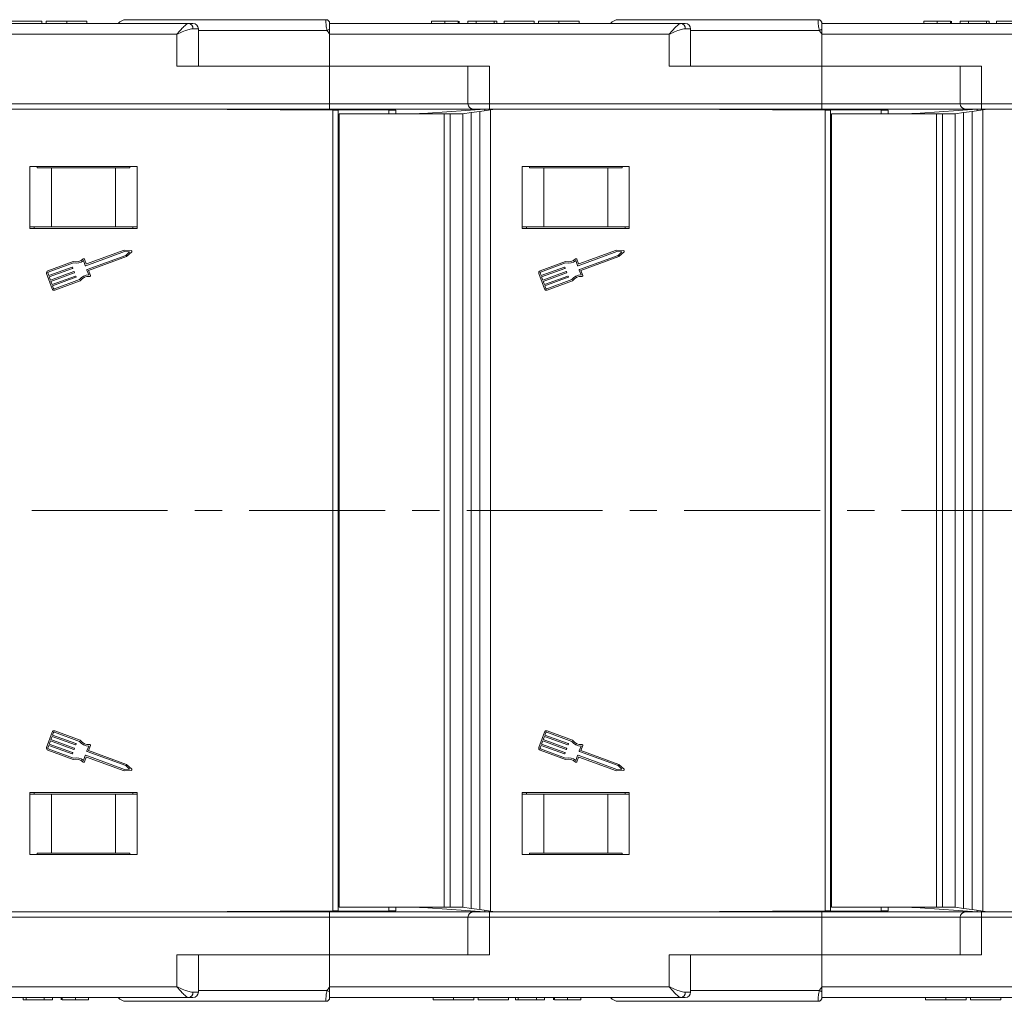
# Model space of a CAD drawing. Header units: millimetres. Extents: x 2628 to 3550, y -116 to 536.
# Tile 16 of 48: x 3292 to 3384, y 33 to 125. Entities that reach past the tile are written whole.
import ezdxf

# ---------------------------------------------------------------- set-up
doc = ezdxf.new("R2010")
doc.units = ezdxf.units.MM
doc.linetypes.add('CENTERX2', pattern=[20.32, 12.7, -2.54, 2.54, -2.54])

msp = doc.modelspace()

# ---------------------------------------------------------------- linework, layer by layer
at = {"color": 7, "linetype": 'Continuous', "lineweight": 15}
for p, q in [((3274.785, 124.327), (3307.636, 124.327)), ((3293.901, 124.527), (3291.08, 124.527)), ((3293.901, 124.527), (3293.901, 124.327)), ((3294.311, 124.527), (3294.311, 124.327)), ((3296.214, 124.527), (3296.214, 124.327)), ((3298.106, 124.527), (3298.106, 124.327)), ((3301.785, 124.677), (3320.435, 124.677)), ((3307.636, 124.327), (3308.017, 124.327)), ((3320.435, 124.677), (3320.435, 124.677)), ((3320.785, 124.327), (3320.785, 123.802)), ((3320.785, 124.327), (3353.636, 124.327)), ((3330.311, 124.527), (3330.311, 124.327)), ((3331.547, 124.527), (3331.547, 124.327)), ((3332.788, 124.527), (3332.788, 124.327)), ((3332.875, 124.527), (3332.875, 124.327)), ((3333.696, 124.527), (3333.696, 124.327)), ((3334.465, 124.527), (3333.696, 124.527)), ((3334.465, 124.527), (3334.465, 124.327)), ((3336.157, 124.527), (3334.465, 124.527)), ((3336.157, 124.527), (3336.157, 124.327)), ((3336.414, 124.527), (3336.157, 124.527)), ((3336.414, 124.527), (3336.414, 124.327)), ((3337.08, 124.527), (3337.08, 124.327)), ((3339.901, 124.527), (3337.08, 124.527)), ((3339.901, 124.527), (3339.901, 124.327)), ((3340.311, 124.527), (3340.311, 124.327)), ((3342.214, 124.527), (3342.214, 124.327)), ((3344.106, 124.527), (3344.106, 124.327)), ((3347.785, 124.677), (3366.435, 124.677)), ((3353.636, 124.327), (3354.017, 124.327)), ((3366.435, 124.677), (3366.435, 124.677)), ((3366.785, 124.327), (3366.785, 123.802)), ((3366.785, 124.327), (3399.636, 124.327)), ((3376.311, 124.527), (3376.311, 124.327)), ((3377.547, 124.527), (3377.547, 124.327)), ((3378.788, 124.527), (3378.788, 124.327)), ((3378.875, 124.527), (3378.875, 124.327)), ((3379.696, 124.527), (3379.696, 124.327)), ((3380.465, 124.527), (3379.696, 124.527)), ((3380.465, 124.527), (3380.465, 124.327)), ((3382.157, 124.527), (3380.465, 124.527)), ((3382.157, 124.527), (3382.157, 124.327)), ((3382.414, 124.527), (3382.157, 124.527)), ((3382.414, 124.527), (3382.414, 124.327)), ((3383.08, 124.527), (3383.08, 124.327)), ((3385.901, 124.527), (3383.08, 124.527)), ((3306.517, 123.327), (3274.785, 123.327)), ((3306.517, 120.327), (3306.517, 123.327)), ((3308.008, 123.827), (3308.517, 123.827)), ((3308.517, 120.327), (3308.517, 123.827)), ((3320.55, 123.677), (3308.517, 123.677)), ((3320.785, 123.802), (3320.785, 123.327)), ((3320.785, 123.327), (3320.785, 120.327)), ((3352.517, 123.327), (3320.785, 123.327)), ((3352.517, 120.327), (3352.517, 123.327)), ((3354.008, 123.827), (3354.517, 123.827)), ((3354.517, 120.327), (3354.517, 123.827)), ((3366.55, 123.677), (3354.517, 123.677)), ((3366.785, 123.802), (3366.785, 123.327)), ((3398.517, 123.327), (3366.785, 123.327)), ((3366.785, 123.327), (3366.785, 120.327)), ((3306.517, 120.327), (3320.785, 120.327)), ((3335.706, 120.327), (3320.785, 120.327)), ((3320.785, 120.327), (3320.785, 116.827)), ((3333.706, 120.327), (3333.706, 116.827)), ((3335.706, 120.327), (3335.706, 116.827)), ((3352.517, 120.327), (3366.785, 120.327)), ((3381.706, 120.327), (3366.785, 120.327)), ((3366.785, 120.327), (3366.785, 116.827)), ((3379.706, 120.327), (3379.706, 116.827)), ((3381.706, 120.327), (3381.706, 116.827)), ((3289.706, 116.827), (3320.785, 116.827)), ((3320.785, 116.327), (3289.706, 116.327)), ((3320.783, 116.257), (3306.285, 116.327)), ((3321.074, 116.23), (3306.285, 116.327)), ((3326.325, 116.23), (3320.783, 116.257)), ((3320.783, 116.232), (3320.783, 116.257)), ((3320.785, 116.827), (3320.785, 116.327)), ((3320.785, 116.827), (3333.706, 116.827)), ((3334.169, 116.327), (3320.785, 116.327)), ((3321.074, 78.827), (3321.074, 116.23)), ((3321.074, 116.23), (3321.574, 116.227)), ((3321.574, 116.227), (3321.574, 78.827)), ((3326.325, 116.23), (3326.982, 116.227)), ((3326.325, 115.877), (3326.325, 116.23)), ((3326.982, 116.227), (3326.982, 115.877)), ((3329.958, 115.96), (3329.188, 115.907)), ((3335.285, 116.327), (3329.958, 115.96)), ((3329.958, 115.96), (3329.958, 115.877)), ((3333.219, 115.877), (3334.007, 115.992)), ((3333.706, 116.827), (3335.706, 116.827)), ((3334.007, 115.992), (3334.829, 116.113)), ((3334.007, 115.992), (3334.007, 78.827)), ((3335.706, 116.327), (3334.206, 116.327)), ((3334.829, 116.113), (3335.814, 116.257)), ((3334.829, 78.827), (3334.829, 116.113)), ((3335.285, 116.18), (3335.285, 116.327)), ((3335.706, 116.827), (3366.785, 116.827)), ((3335.706, 116.827), (3335.706, 116.327)), ((3366.785, 116.327), (3335.706, 116.327)), ((3336.285, 116.327), (3335.814, 116.257)), ((3335.814, 116.257), (3335.814, 78.827)), ((3366.783, 116.257), (3352.285, 116.327)), ((3367.074, 116.23), (3352.285, 116.327)), ((3372.325, 116.23), (3366.783, 116.257)), ((3366.783, 116.232), (3366.783, 116.257)), ((3366.785, 116.827), (3366.785, 116.327)), ((3366.785, 116.827), (3379.706, 116.827)), ((3380.169, 116.327), (3366.785, 116.327)), ((3367.074, 78.827), (3367.074, 116.23)), ((3367.074, 116.23), (3367.574, 116.227)), ((3367.574, 116.227), (3367.574, 78.827)), ((3372.325, 116.23), (3372.982, 116.227)), ((3372.325, 115.877), (3372.325, 116.23)), ((3372.982, 116.227), (3372.982, 115.877)), ((3375.958, 115.96), (3375.188, 115.907)), ((3381.285, 116.327), (3375.958, 115.96)), ((3375.958, 115.96), (3375.958, 115.877)), ((3379.219, 115.877), (3380.007, 115.992)), ((3379.706, 116.827), (3381.706, 116.827)), ((3380.007, 115.992), (3380.829, 116.113)), ((3380.007, 115.992), (3380.007, 78.827)), ((3381.706, 116.327), (3380.206, 116.327)), ((3380.829, 116.113), (3381.814, 116.257)), ((3380.829, 78.827), (3380.829, 116.113)), ((3381.285, 116.18), (3381.285, 116.327)), ((3381.706, 116.827), (3412.785, 116.827)), ((3381.706, 116.827), (3381.706, 116.327)), ((3412.785, 116.327), (3381.706, 116.327)), ((3382.285, 116.327), (3381.814, 116.257)), ((3381.814, 116.257), (3381.814, 78.827)), ((3321.689, 115.877), (3321.689, 78.827)), ((3321.689, 115.877), (3331.491, 115.877)), ((3328.742, 115.877), (3329.018, 115.896)), ((3329.188, 115.907), (3329.018, 115.896)), ((3329.018, 115.896), (3329.018, 115.877)), ((3329.188, 115.877), (3329.188, 115.907)), ((3331.491, 115.877), (3331.491, 78.827)), ((3331.491, 115.877), (3332.051, 115.877)), ((3332.051, 115.877), (3332.051, 78.827)), ((3332.051, 115.877), (3333.219, 115.877)), ((3333.219, 115.877), (3333.219, 78.827)), ((3367.689, 115.877), (3367.689, 78.827)), ((3367.689, 115.877), (3377.491, 115.877)), ((3374.742, 115.877), (3375.018, 115.896)), ((3375.188, 115.907), (3375.018, 115.896)), ((3375.018, 115.896), (3375.018, 115.877)), ((3375.188, 115.877), (3375.188, 115.907)), ((3377.491, 115.877), (3377.491, 78.827)), ((3377.491, 115.877), (3378.051, 115.877)), ((3378.051, 115.877), (3378.051, 78.827)), ((3378.051, 115.877), (3379.219, 115.877)), ((3379.219, 115.877), (3379.219, 78.827)), ((3302.785, 110.977), (3292.785, 110.977)), ((3292.785, 110.977), (3292.785, 105.177)), ((3293.452, 110.827), (3293.452, 110.977)), ((3294.785, 110.827), (3293.452, 110.827)), ((3294.785, 105.327), (3294.785, 110.827)), ((3300.785, 110.827), (3294.785, 110.827)), ((3300.785, 105.327), (3300.785, 110.827)), ((3302.119, 110.827), (3300.785, 110.827)), ((3302.119, 110.977), (3302.119, 110.827)), ((3302.785, 105.177), (3302.785, 110.977)), ((3348.785, 110.977), (3338.785, 110.977)), ((3338.785, 110.977), (3338.785, 105.177)), ((3339.452, 110.827), (3339.452, 110.977)), ((3340.785, 110.827), (3339.452, 110.827)), ((3340.785, 105.327), (3340.785, 110.827)), ((3346.785, 110.827), (3340.785, 110.827)), ((3346.785, 105.327), (3346.785, 110.827)), ((3348.119, 110.827), (3346.785, 110.827)), ((3348.119, 110.977), (3348.119, 110.827)), ((3348.785, 105.177), (3348.785, 110.977)), ((3294.785, 105.327), (3292.785, 105.327)), ((3292.785, 105.177), (3302.785, 105.177)), ((3293.185, 105.327), (3293.185, 105.177)), ((3300.785, 105.327), (3294.785, 105.327)), ((3302.785, 105.327), (3300.785, 105.327)), ((3302.385, 105.327), (3302.385, 105.177)), ((3340.785, 105.327), (3338.785, 105.327)), ((3338.785, 105.177), (3348.785, 105.177)), ((3339.185, 105.327), (3339.185, 105.177)), ((3346.785, 105.327), (3340.785, 105.327)), ((3348.785, 105.327), (3346.785, 105.327)), ((3348.385, 105.327), (3348.385, 105.177)), ((3301.589, 103.143), (3298.072, 101.858)), ((3302.254, 103.109), (3301.589, 103.143)), ((3347.589, 103.143), (3344.072, 101.858)), ((3348.254, 103.109), (3347.589, 103.143)), ((3297.955, 101.713), (3297.785, 102.177)), ((3298.031, 101.877), (3297.872, 102.311)), ((3301.608, 103.014), (3297.996, 101.694)), ((3298.127, 101.334), (3301.74, 102.654)), ((3298.261, 101.247), (3301.808, 102.543)), ((3302.097, 102.989), (3301.608, 103.014)), ((3301.74, 102.654), (3302.097, 102.989)), ((3301.808, 102.543), (3302.294, 102.998)), ((3343.955, 101.713), (3343.785, 102.177)), ((3344.031, 101.877), (3343.872, 102.311)), ((3347.608, 103.014), (3343.996, 101.694)), ((3344.127, 101.334), (3347.74, 102.654)), ((3344.261, 101.247), (3347.808, 102.543)), ((3348.097, 102.989), (3347.608, 103.014)), ((3347.74, 102.654), (3348.097, 102.989)), ((3347.808, 102.543), (3348.294, 102.998)), ((3296.832, 102.084), (3294.453, 101.216)), ((3296.838, 101.951), (3294.497, 101.096)), ((3294.547, 100.774), (3296.72, 101.568)), ((3296.764, 101.448), (3294.591, 100.654)), ((3296.761, 101.549), (3296.783, 101.489)), ((3298.277, 100.83), (3298.108, 101.293)), ((3298.43, 100.783), (3298.261, 101.247)), ((3342.832, 102.084), (3340.453, 101.216)), ((3342.838, 101.951), (3340.497, 101.096)), ((3340.547, 100.774), (3342.72, 101.568)), ((3342.764, 101.448), (3340.591, 100.654)), ((3342.761, 101.549), (3342.783, 101.489)), ((3344.277, 100.83), (3344.108, 101.293)), ((3344.43, 100.783), (3344.261, 101.247)), ((3294.339, 100.97), (3294.865, 99.531)), ((3294.459, 101.014), (3294.547, 100.774)), ((3294.591, 100.654), (3294.7, 100.354)), ((3294.7, 100.354), (3296.874, 101.148)), ((3296.918, 101.028), (3294.744, 100.234)), ((3294.854, 99.934), (3297.027, 100.729)), ((3297.071, 100.609), (3294.897, 99.815)), ((3295.067, 99.537), (3297.408, 100.392)), ((3295.111, 99.417), (3297.489, 100.286)), ((3296.915, 101.129), (3296.937, 101.069)), ((3297.068, 100.71), (3297.09, 100.65)), ((3340.339, 100.97), (3340.865, 99.531)), ((3340.459, 101.014), (3340.547, 100.774)), ((3340.591, 100.654), (3340.7, 100.354)), ((3340.7, 100.354), (3342.874, 101.148)), ((3342.918, 101.028), (3340.744, 100.234)), ((3340.854, 99.934), (3343.027, 100.729)), ((3343.071, 100.609), (3340.897, 99.815)), ((3341.067, 99.537), (3343.408, 100.392)), ((3341.111, 99.417), (3343.489, 100.286)), ((3342.915, 101.129), (3342.937, 101.069)), ((3343.068, 100.71), (3343.09, 100.65)), ((3294.744, 100.234), (3294.854, 99.934)), ((3294.897, 99.815), (3294.985, 99.575)), ((3340.744, 100.234), (3340.854, 99.934)), ((3340.897, 99.815), (3340.985, 99.575)), ((3321.074, 41.423), (3321.074, 78.827)), ((3321.574, 78.827), (3321.574, 41.427)), ((3321.689, 78.827), (3321.689, 41.777)), ((3331.491, 78.827), (3331.491, 41.777)), ((3332.051, 78.827), (3332.051, 41.777)), ((3333.219, 78.827), (3333.219, 41.777)), ((3334.007, 78.827), (3334.007, 41.661)), ((3334.829, 41.54), (3334.829, 78.827)), ((3335.814, 78.827), (3335.814, 41.396)), ((3367.074, 41.423), (3367.074, 78.827)), ((3367.574, 78.827), (3367.574, 41.427)), ((3367.689, 78.827), (3367.689, 41.777)), ((3377.491, 78.827), (3377.491, 41.777)), ((3378.051, 78.827), (3378.051, 41.777)), ((3379.219, 78.827), (3379.219, 41.777)), ((3380.007, 78.827), (3380.007, 41.661)), ((3380.829, 41.54), (3380.829, 78.827)), ((3381.814, 78.827), (3381.814, 41.396)), ((3294.865, 58.123), (3294.339, 56.683)), ((3294.985, 58.079), (3294.897, 57.839)), ((3297.408, 57.262), (3295.067, 58.117)), ((3297.489, 57.368), (3295.111, 58.237)), ((3340.865, 58.123), (3340.339, 56.683)), ((3340.985, 58.079), (3340.897, 57.839)), ((3343.408, 57.262), (3341.067, 58.117)), ((3343.489, 57.368), (3341.111, 58.237)), ((3294.7, 57.299), (3294.591, 56.999)), ((3296.874, 56.505), (3294.7, 57.299)), ((3294.854, 57.719), (3294.744, 57.419)), ((3294.744, 57.419), (3296.918, 56.625)), ((3297.027, 56.925), (3294.854, 57.719)), ((3294.897, 57.839), (3297.071, 57.045)), ((3340.7, 57.299), (3340.591, 56.999)), ((3342.874, 56.505), (3340.7, 57.299)), ((3340.854, 57.719), (3340.744, 57.419)), ((3340.744, 57.419), (3342.918, 56.625)), ((3343.027, 56.925), (3340.854, 57.719)), ((3340.897, 57.839), (3343.071, 57.045)), ((3294.453, 56.438), (3296.832, 55.569)), ((3294.547, 56.879), (3294.459, 56.64)), ((3294.497, 56.558), (3296.838, 55.703)), ((3296.72, 56.085), (3294.547, 56.879)), ((3294.591, 56.999), (3296.764, 56.205)), ((3296.783, 56.164), (3296.761, 56.104)), ((3296.937, 56.584), (3296.915, 56.524)), ((3297.09, 57.004), (3297.068, 56.944)), ((3298.108, 56.36), (3298.277, 56.824)), ((3301.74, 54.999), (3298.127, 56.319)), ((3298.261, 56.406), (3298.43, 56.87)), ((3301.808, 55.11), (3298.261, 56.406)), ((3340.453, 56.438), (3342.832, 55.569)), ((3340.547, 56.879), (3340.459, 56.64)), ((3340.497, 56.558), (3342.838, 55.703)), ((3342.72, 56.085), (3340.547, 56.879)), ((3340.591, 56.999), (3342.764, 56.205)), ((3342.783, 56.164), (3342.761, 56.104)), ((3342.937, 56.584), (3342.915, 56.524)), ((3343.09, 57.004), (3343.068, 56.944)), ((3344.108, 56.36), (3344.277, 56.824)), ((3347.74, 54.999), (3344.127, 56.319)), ((3344.261, 56.406), (3344.43, 56.87)), ((3347.808, 55.11), (3344.261, 56.406)), ((3297.785, 55.477), (3297.955, 55.94)), ((3297.872, 55.343), (3298.031, 55.776)), ((3297.996, 55.959), (3301.608, 54.639)), ((3298.072, 55.796), (3301.589, 54.511)), ((3343.785, 55.477), (3343.955, 55.94)), ((3343.872, 55.343), (3344.031, 55.776)), ((3343.996, 55.959), (3347.608, 54.639)), ((3344.072, 55.796), (3347.589, 54.511)), ((3301.589, 54.511), (3302.254, 54.545)), ((3301.608, 54.639), (3302.097, 54.665)), ((3302.097, 54.665), (3301.74, 54.999)), ((3302.294, 54.655), (3301.808, 55.11)), ((3347.589, 54.511), (3348.254, 54.545)), ((3347.608, 54.639), (3348.097, 54.665)), ((3348.097, 54.665), (3347.74, 54.999)), ((3348.294, 54.655), (3347.808, 55.11)), ((3302.785, 52.477), (3292.785, 52.477)), ((3292.785, 52.477), (3292.785, 46.677)), ((3293.185, 52.477), (3293.185, 52.327)), ((3302.385, 52.477), (3302.385, 52.327)), ((3302.785, 46.677), (3302.785, 52.477)), ((3348.785, 52.477), (3338.785, 52.477)), ((3338.785, 52.477), (3338.785, 46.677)), ((3339.185, 52.477), (3339.185, 52.327)), ((3348.385, 52.477), (3348.385, 52.327)), ((3348.785, 46.677), (3348.785, 52.477)), ((3294.785, 52.327), (3292.785, 52.327)), ((3294.785, 52.327), (3294.785, 46.827)), ((3300.785, 52.327), (3294.785, 52.327)), ((3300.785, 52.327), (3300.785, 46.827)), ((3302.785, 52.327), (3300.785, 52.327)), ((3340.785, 52.327), (3338.785, 52.327)), ((3340.785, 52.327), (3340.785, 46.827)), ((3346.785, 52.327), (3340.785, 52.327)), ((3346.785, 52.327), (3346.785, 46.827)), ((3348.785, 52.327), (3346.785, 52.327)), ((3292.785, 46.677), (3302.785, 46.677)), ((3293.452, 46.827), (3293.452, 46.677)), ((3294.785, 46.827), (3293.452, 46.827)), ((3300.785, 46.827), (3294.785, 46.827)), ((3302.119, 46.827), (3300.785, 46.827)), ((3302.119, 46.677), (3302.119, 46.827)), ((3338.785, 46.677), (3348.785, 46.677)), ((3339.452, 46.827), (3339.452, 46.677)), ((3340.785, 46.827), (3339.452, 46.827)), ((3346.785, 46.827), (3340.785, 46.827)), ((3348.119, 46.827), (3346.785, 46.827)), ((3348.119, 46.677), (3348.119, 46.827)), ((3306.285, 41.327), (3321.074, 41.423)), ((3320.783, 41.397), (3326.325, 41.424)), ((3320.783, 41.397), (3320.783, 41.422)), ((3321.574, 41.427), (3321.074, 41.423)), ((3331.491, 41.777), (3321.689, 41.777)), ((3326.325, 41.424), (3326.325, 41.777)), ((3326.982, 41.427), (3326.325, 41.424)), ((3326.982, 41.777), (3326.982, 41.427)), ((3329.018, 41.758), (3328.742, 41.777)), ((3329.018, 41.777), (3329.018, 41.758)), ((3329.018, 41.758), (3329.188, 41.746)), ((3329.188, 41.746), (3329.188, 41.777)), ((3329.188, 41.746), (3329.958, 41.693)), ((3329.958, 41.777), (3329.958, 41.693)), ((3329.958, 41.693), (3335.285, 41.327)), ((3332.051, 41.777), (3331.491, 41.777)), ((3333.219, 41.777), (3332.051, 41.777)), ((3334.007, 41.661), (3333.219, 41.777)), ((3334.829, 41.54), (3334.007, 41.661)), ((3335.814, 41.396), (3334.829, 41.54)), ((3335.285, 41.327), (3335.285, 41.473)), ((3352.285, 41.327), (3367.074, 41.423)), ((3366.783, 41.397), (3372.325, 41.424)), ((3366.783, 41.397), (3366.783, 41.422)), ((3367.574, 41.427), (3367.074, 41.423)), ((3377.491, 41.777), (3367.689, 41.777)), ((3372.325, 41.424), (3372.325, 41.777)), ((3372.982, 41.427), (3372.325, 41.424)), ((3372.982, 41.777), (3372.982, 41.427)), ((3375.018, 41.758), (3374.742, 41.777)), ((3375.018, 41.777), (3375.018, 41.758)), ((3375.018, 41.758), (3375.188, 41.746)), ((3375.188, 41.746), (3375.188, 41.777)), ((3375.188, 41.746), (3375.958, 41.693)), ((3375.958, 41.777), (3375.958, 41.693)), ((3375.958, 41.693), (3381.285, 41.327)), ((3378.051, 41.777), (3377.491, 41.777)), ((3379.219, 41.777), (3378.051, 41.777)), ((3380.007, 41.661), (3379.219, 41.777)), ((3380.829, 41.54), (3380.007, 41.661)), ((3381.814, 41.396), (3380.829, 41.54)), ((3381.285, 41.327), (3381.285, 41.473)), ((3320.785, 41.327), (3289.706, 41.327)), ((3289.706, 40.827), (3320.785, 40.827)), ((3306.285, 41.327), (3320.783, 41.397)), ((3320.785, 40.827), (3320.785, 41.327)), ((3334.169, 41.327), (3320.785, 41.327)), ((3320.785, 37.327), (3320.785, 40.827)), ((3320.785, 40.827), (3333.706, 40.827)), ((3333.706, 40.827), (3333.706, 37.327)), ((3333.706, 40.827), (3335.706, 40.827)), ((3335.706, 41.327), (3334.206, 41.327)), ((3366.785, 41.327), (3335.706, 41.327)), ((3335.706, 40.827), (3335.706, 41.327)), ((3335.706, 40.827), (3366.785, 40.827)), ((3335.706, 37.327), (3335.706, 40.827)), ((3335.814, 41.396), (3336.285, 41.327)), ((3352.285, 41.327), (3366.783, 41.397)), ((3380.169, 41.327), (3366.785, 41.327)), ((3366.785, 40.827), (3366.785, 41.327)), ((3366.785, 37.327), (3366.785, 40.827)), ((3366.785, 40.827), (3379.706, 40.827)), ((3379.706, 40.827), (3379.706, 37.327)), ((3379.706, 40.827), (3381.706, 40.827)), ((3381.706, 41.327), (3380.206, 41.327)), ((3412.785, 41.327), (3381.706, 41.327)), ((3381.706, 40.827), (3381.706, 41.327)), ((3381.706, 40.827), (3412.785, 40.827)), ((3381.706, 37.327), (3381.706, 40.827)), ((3381.814, 41.396), (3382.285, 41.327)), ((3306.517, 37.327), (3306.517, 34.327)), ((3306.517, 37.327), (3320.785, 37.327)), ((3308.517, 33.827), (3308.517, 37.327)), ((3320.785, 34.327), (3320.785, 37.327)), ((3335.706, 37.327), (3320.785, 37.327)), ((3352.517, 37.327), (3352.517, 34.327)), ((3352.517, 37.327), (3366.785, 37.327)), ((3354.517, 33.827), (3354.517, 37.327)), ((3366.785, 34.327), (3366.785, 37.327)), ((3381.706, 37.327), (3366.785, 37.327)), ((3306.517, 34.327), (3274.785, 34.327)), ((3352.517, 34.327), (3320.785, 34.327)), ((3320.785, 33.852), (3320.785, 34.327)), ((3398.517, 34.327), (3366.785, 34.327)), ((3366.785, 33.852), (3366.785, 34.327)), ((3274.785, 33.327), (3307.636, 33.327)), ((3292.157, 33.127), (3292.157, 33.327)), ((3292.157, 33.127), (3292.414, 33.127)), ((3292.414, 33.127), (3292.414, 33.327)), ((3292.414, 33.127), (3294.106, 33.127)), ((3294.106, 33.127), (3294.106, 33.327)), ((3294.106, 33.127), (3294.875, 33.127)), ((3294.875, 33.127), (3294.875, 33.327)), ((3295.696, 33.127), (3295.696, 33.327)), ((3295.783, 33.127), (3295.783, 33.327)), ((3297.024, 33.127), (3297.024, 33.327)), ((3298.26, 33.127), (3298.26, 33.327)), ((3307.636, 33.327), (3308.017, 33.327)), ((3308.008, 33.827), (3308.517, 33.827)), ((3320.55, 33.977), (3308.517, 33.977)), ((3320.785, 33.327), (3320.785, 33.852)), ((3320.785, 33.327), (3353.636, 33.327)), ((3330.465, 33.127), (3330.465, 33.327)), ((3332.357, 33.127), (3332.357, 33.327)), ((3334.26, 33.127), (3334.26, 33.327)), ((3334.67, 33.127), (3334.67, 33.327)), ((3334.67, 33.127), (3337.49, 33.127)), ((3337.49, 33.127), (3337.49, 33.327)), ((3338.157, 33.127), (3338.157, 33.327)), ((3338.157, 33.127), (3338.414, 33.127)), ((3338.414, 33.127), (3338.414, 33.327)), ((3338.414, 33.127), (3340.106, 33.127)), ((3340.106, 33.127), (3340.106, 33.327)), ((3340.106, 33.127), (3340.875, 33.127)), ((3340.875, 33.127), (3340.875, 33.327)), ((3341.696, 33.127), (3341.696, 33.327)), ((3341.783, 33.127), (3341.783, 33.327)), ((3343.024, 33.127), (3343.024, 33.327)), ((3344.26, 33.127), (3344.26, 33.327)), ((3353.636, 33.327), (3354.017, 33.327)), ((3354.008, 33.827), (3354.517, 33.827)), ((3366.55, 33.977), (3354.517, 33.977)), ((3366.785, 33.327), (3366.785, 33.852)), ((3366.785, 33.327), (3399.636, 33.327)), ((3376.465, 33.127), (3376.465, 33.327)), ((3378.357, 33.127), (3378.357, 33.327)), ((3380.26, 33.127), (3380.26, 33.327)), ((3380.67, 33.127), (3380.67, 33.327)), ((3380.67, 33.127), (3383.49, 33.127)), ((3383.49, 33.127), (3383.49, 33.327)), ((3301.785, 32.977), (3320.435, 32.977)), ((3320.435, 32.977), (3320.435, 32.977)), ((3347.785, 32.977), (3366.435, 32.977)), ((3366.435, 32.977), (3366.435, 32.977))]:
    msp.add_line(p, q, dxfattribs=at)
at = {"color": 1, "linetype": 'CENTERX2', "lineweight": 13}
msp.add_line((3468.21, 78.827), (2917.548, 78.827), dxfattribs=at)
at = {"color": 7, "linetype": 'Continuous', "lineweight": 15}
for centre, radius, start, end in [((3301.785, 123.677), 1, 90, 139.4584), ((3307.561, 123.882), 0.451, 352.91865, 80.4798), ((3308.017, 123.827), 0.5, 0, 90), ((3320.435, 124.327), 0.35, 0.00166, 90.00559), ((3320.435, 124.327), 0.35, 0, 90), ((3347.785, 123.677), 1, 90, 139.4584), ((3353.561, 123.882), 0.451, 352.91865, 80.4798), ((3354.017, 123.827), 0.5, 0, 90), ((3366.435, 124.327), 0.35, 0.00166, 90.00559), ((3366.435, 124.327), 0.35, 0, 90), ((3341.891, 83.78), 45.245, 117.80537, 118.14247), ((3387.891, 83.78), 45.245, 117.80537, 118.14247), ((3334.206, 116.827), 0.5, 180, 270), ((3380.206, 116.827), 0.5, 180, 270), ((3302.251, 103.045), 0.0638, 313.09192, 87.049), ((3348.251, 103.045), 0.0638, 313.09192, 87.049), ((3297.089, 102.998), 0.949, 254.2528, 315.58546), ((3297.089, 102.998), 1.076, 256.51116, 310.30711), ((3297.812, 102.289), 0.0638, 20.07046, 135.58546), ((3343.089, 102.998), 0.949, 254.2528, 315.58546), ((3343.089, 102.998), 1.076, 256.51116, 310.30711), ((3343.812, 102.289), 0.0638, 20.07046, 135.58546), ((3294.519, 101.036), 0.192, 110.07046, 200.07046), ((3296.731, 101.538), 0.0319, 20.07046, 110.07046), ((3296.753, 101.478), 0.0319, 290.07046, 20.07046), ((3297.985, 101.724), 0.0319, 200.07046, 290.07046), ((3298.061, 101.888), 0.0319, 200.07046, 290.07046), ((3298.138, 101.304), 0.0319, 110.07046, 200.07046), ((3340.519, 101.036), 0.192, 110.07046, 200.07046), ((3342.731, 101.538), 0.0319, 20.07046, 110.07046), ((3342.753, 101.478), 0.0319, 290.07046, 20.07046), ((3343.985, 101.724), 0.0319, 200.07046, 290.07046), ((3344.061, 101.888), 0.0319, 200.07046, 290.07046), ((3344.138, 101.304), 0.0319, 110.07046, 200.07046), ((3294.519, 101.036), 0.0638, 110.07046, 200.07046), ((3296.885, 101.118), 0.0319, 20.07046, 110.07046), ((3296.907, 101.058), 0.0319, 290.07046, 20.07046), ((3297.038, 100.699), 0.0319, 20.07046, 110.07046), ((3297.06, 100.639), 0.0319, 290.07046, 20.07046), ((3298.274, 99.753), 1.076, 89.8338, 143.62975), ((3298.274, 99.753), 0.949, 84.55545, 145.88812), ((3298.37, 100.762), 0.0638, 264.55545, 20.07046), ((3340.519, 101.036), 0.0638, 110.07046, 200.07046), ((3342.885, 101.118), 0.0319, 20.07046, 110.07046), ((3342.907, 101.058), 0.0319, 290.07046, 20.07046), ((3343.038, 100.699), 0.0319, 20.07046, 110.07046), ((3343.06, 100.639), 0.0319, 290.07046, 20.07046), ((3344.274, 99.753), 1.076, 89.8338, 143.62975), ((3344.274, 99.753), 0.949, 84.55545, 145.88812), ((3344.37, 100.762), 0.0638, 264.55545, 20.07046), ((3295.045, 99.597), 0.192, 200.07046, 290.07046), ((3295.045, 99.597), 0.0638, 200.07046, 290.07046), ((3341.045, 99.597), 0.192, 200.07046, 290.07046), ((3341.045, 99.597), 0.0638, 200.07046, 290.07046), ((3295.045, 58.057), 0.192, 69.92954, 159.92954), ((3295.045, 58.057), 0.0638, 69.92954, 159.92954), ((3341.045, 58.057), 0.192, 69.92954, 159.92954), ((3341.045, 58.057), 0.0638, 69.92954, 159.92954), ((3297.06, 57.015), 0.0319, 339.92954, 69.92954), ((3298.274, 57.9), 1.076, 216.37025, 270.1662), ((3298.274, 57.9), 0.949, 214.11188, 275.44455), ((3343.06, 57.015), 0.0319, 339.92954, 69.92954), ((3344.274, 57.9), 1.076, 216.37025, 270.1662), ((3344.274, 57.9), 0.949, 214.11188, 275.44455), ((3294.519, 56.618), 0.192, 159.92954, 249.92954), ((3294.519, 56.618), 0.0638, 159.92954, 249.92954), ((3296.753, 56.175), 0.0319, 339.92954, 69.92954), ((3296.885, 56.535), 0.0319, 249.92954, 339.92954), ((3296.907, 56.595), 0.0319, 339.92954, 69.92954), ((3297.038, 56.955), 0.0319, 249.92954, 339.92954), ((3298.138, 56.349), 0.0319, 159.92954, 249.92954), ((3298.37, 56.892), 0.0638, 339.92954, 95.44455), ((3340.519, 56.618), 0.192, 159.92954, 249.92954), ((3340.519, 56.618), 0.0638, 159.92954, 249.92954), ((3342.753, 56.175), 0.0319, 339.92954, 69.92954), ((3342.885, 56.535), 0.0319, 249.92954, 339.92954), ((3342.907, 56.595), 0.0319, 339.92954, 69.92954), ((3343.038, 56.955), 0.0319, 249.92954, 339.92954), ((3344.138, 56.349), 0.0319, 159.92954, 249.92954), ((3344.37, 56.892), 0.0638, 339.92954, 95.44455), ((3296.731, 56.115), 0.0319, 249.92954, 339.92954), ((3297.089, 54.656), 0.949, 44.41454, 105.7472), ((3297.089, 54.656), 1.076, 49.69289, 103.48884), ((3297.812, 55.364), 0.0638, 224.41454, 339.92954), ((3297.985, 55.929), 0.0319, 69.92954, 159.92954), ((3298.061, 55.766), 0.0319, 69.92954, 159.92954), ((3342.731, 56.115), 0.0319, 249.92954, 339.92954), ((3343.089, 54.656), 0.949, 44.41454, 105.7472), ((3343.089, 54.656), 1.076, 49.69289, 103.48884), ((3343.812, 55.364), 0.0638, 224.41454, 339.92954), ((3343.985, 55.929), 0.0319, 69.92954, 159.92954), ((3344.061, 55.766), 0.0319, 69.92954, 159.92954), ((3302.251, 54.609), 0.0638, 272.951, 46.90808), ((3348.251, 54.609), 0.0638, 272.951, 46.90808), ((3334.206, 40.827), 0.5, 90, 180), ((3380.206, 40.827), 0.5, 90, 180), ((3301.785, 33.977), 1, 220.5416, 270), ((3307.561, 33.771), 0.451, 279.5202, 7.08135), ((3308.017, 33.827), 0.5, 270, 0), ((3320.435, 33.327), 0.35, 269.99441, 359.99834), ((3320.435, 33.327), 0.35, 270, 0), ((3341.891, 73.873), 45.245, 241.85753, 242.19463), ((3347.785, 33.977), 1, 220.5416, 270), ((3353.561, 33.771), 0.451, 279.5202, 7.08135), ((3354.017, 33.827), 0.5, 270, 0), ((3366.435, 33.327), 0.35, 269.99441, 359.99834), ((3366.435, 33.327), 0.35, 270, 0), ((3387.891, 73.873), 45.245, 241.85753, 242.19463)]:
    msp.add_arc(centre, radius, start, end, dxfattribs=at)
for points, knots in [([(3296.214, 124.527), (3295.918, 124.527), (3295.328, 124.527), (3294.665, 124.527), (3294.349, 124.527), (3294.324, 124.527), (3294.311, 124.527)], [0, 0, 0, 0, 0.279942, 0.558704, 0.779045, 1, 1, 1, 1]), ([(3298.106, 124.527), (3298.086, 124.527), (3298.047, 124.527), (3297.581, 124.527), (3296.91, 124.527), (3296.446, 124.527), (3296.214, 124.527)], [0, 0, 0, 0, 0.280551, 0.559488, 0.779434, 1, 1, 1, 1]), ([(3307.636, 124.327), (3307.608, 124.324), (3307.552, 124.317), (3307.446, 124.265), (3307.317, 124.174), (3307.201, 124.07), (3307.044, 123.917), (3306.889, 123.751), (3306.723, 123.564), (3306.644, 123.473), (3306.599, 123.421), (3306.573, 123.391), (3306.55, 123.364), (3306.535, 123.347), (3306.527, 123.338), (3306.521, 123.331), (3306.519, 123.329), (3306.517, 123.327)], [0, 0, 0, 0, 0.101029, 0.204946, 0.337168, 0.474297, 0.5162, 0.743651, 0.85309, 0.914248, 0.93217, 0.960137, 0.976545, 0.986194, 0.994698, 0.995932, 1, 1, 1, 1]), ([(3320.55, 123.677), (3320.539, 123.713), (3320.503, 123.826), (3320.466, 124.036), (3320.441, 124.29), (3320.433, 124.512), (3320.433, 124.652), (3320.435, 124.669), (3320.435, 124.677)], [0, 0, 0, 0, 0.0736104, 0.2252813, 0.4127189, 0.6160541, 0.826783, 1, 1, 1, 1]), ([(3331.547, 124.527), (3331.351, 124.527), (3330.963, 124.527), (3330.518, 124.527), (3330.334, 124.527), (3330.319, 124.527), (3330.311, 124.527)], [0, 0, 0, 0, 0.280246, 0.558416, 0.778827, 1, 1, 1, 1]), ([(3332.788, 124.527), (3332.725, 124.527), (3332.599, 124.527), (3332.158, 124.527), (3331.779, 124.527), (3331.547, 124.527)], [0, 0, 0, 0, 0.280122, 0.560355, 1, 1, 1, 1]), ([(3342.214, 124.527), (3341.918, 124.527), (3341.328, 124.527), (3340.665, 124.527), (3340.349, 124.527), (3340.324, 124.527), (3340.311, 124.527)], [0, 0, 0, 0, 0.279942, 0.558704, 0.779045, 1, 1, 1, 1]), ([(3344.106, 124.527), (3344.086, 124.527), (3344.047, 124.527), (3343.581, 124.527), (3342.91, 124.527), (3342.446, 124.527), (3342.214, 124.527)], [0, 0, 0, 0, 0.280551, 0.559488, 0.779434, 1, 1, 1, 1]), ([(3353.636, 124.327), (3353.608, 124.324), (3353.552, 124.317), (3353.446, 124.265), (3353.317, 124.174), (3353.201, 124.07), (3353.044, 123.917), (3352.889, 123.751), (3352.723, 123.564), (3352.644, 123.473), (3352.599, 123.421), (3352.573, 123.391), (3352.55, 123.364), (3352.535, 123.347), (3352.527, 123.338), (3352.521, 123.331), (3352.519, 123.329), (3352.517, 123.327)], [0, 0, 0, 0, 0.101029, 0.204946, 0.337168, 0.474297, 0.5162, 0.743651, 0.85309, 0.914248, 0.93217, 0.960137, 0.976545, 0.986194, 0.994698, 0.995932, 1, 1, 1, 1]), ([(3366.55, 123.677), (3366.539, 123.713), (3366.503, 123.826), (3366.466, 124.036), (3366.441, 124.29), (3366.433, 124.512), (3366.433, 124.652), (3366.435, 124.669), (3366.435, 124.677)], [0, 0, 0, 0, 0.0736104, 0.2252813, 0.4127189, 0.6160541, 0.826783, 1, 1, 1, 1]), ([(3377.547, 124.527), (3377.351, 124.527), (3376.963, 124.527), (3376.518, 124.527), (3376.334, 124.527), (3376.319, 124.527), (3376.311, 124.527)], [0, 0, 0, 0, 0.280246, 0.558416, 0.778827, 1, 1, 1, 1]), ([(3378.788, 124.527), (3378.725, 124.527), (3378.599, 124.527), (3378.158, 124.527), (3377.779, 124.527), (3377.547, 124.527)], [0, 0, 0, 0, 0.280122, 0.560355, 1, 1, 1, 1]), ([(3306.517, 123.327), (3306.52, 123.328), (3306.531, 123.333), (3306.569, 123.349), (3306.615, 123.369), (3306.873, 123.48), (3307.269, 123.647), (3307.722, 123.801), (3307.929, 123.82), (3308.008, 123.827)], [0, 0, 0, 0, 0.005088, 0.020369, 0.070807, 0.089086, 0.500311, 0.809226, 1, 1, 1, 1]), ([(3320.785, 123.327), (3320.784, 123.328), (3320.715, 123.421), (3320.631, 123.534), (3320.562, 123.655), (3320.55, 123.677)], [0, 0, 0, 0, 0.012087, 0.82463, 1, 1, 1, 1]), ([(3352.517, 123.327), (3352.52, 123.328), (3352.531, 123.333), (3352.569, 123.349), (3352.615, 123.369), (3352.873, 123.48), (3353.269, 123.647), (3353.722, 123.801), (3353.929, 123.82), (3354.008, 123.827)], [0, 0, 0, 0, 0.005088, 0.020369, 0.070807, 0.089086, 0.500311, 0.809226, 1, 1, 1, 1]), ([(3366.785, 123.327), (3366.784, 123.328), (3366.715, 123.421), (3366.631, 123.534), (3366.562, 123.655), (3366.55, 123.677)], [0, 0, 0, 0, 0.012087, 0.82463, 1, 1, 1, 1]), ([(3306.517, 34.327), (3306.52, 34.326), (3306.531, 34.321), (3306.569, 34.304), (3306.615, 34.285), (3306.873, 34.173), (3307.269, 34.007), (3307.722, 33.852), (3307.929, 33.834), (3308.008, 33.827)], [0, 0, 0, 0, 0.0050875, 0.0203691, 0.0708073, 0.0890863, 0.5003107, 0.809226, 1, 1, 1, 1]), ([(3307.636, 33.327), (3307.608, 33.33), (3307.552, 33.336), (3307.446, 33.388), (3307.317, 33.479), (3307.201, 33.583), (3307.044, 33.736), (3306.889, 33.902), (3306.723, 34.09), (3306.644, 34.181), (3306.599, 34.233), (3306.573, 34.263), (3306.55, 34.289), (3306.535, 34.306), (3306.527, 34.315), (3306.521, 34.322), (3306.519, 34.325), (3306.517, 34.327)], [0, 0, 0, 0, 0.1010295, 0.2049461, 0.3371683, 0.4742971, 0.5161999, 0.7436507, 0.8530899, 0.914248, 0.9321698, 0.9601369, 0.976545, 0.9861936, 0.994698, 0.9959318, 1, 1, 1, 1]), ([(3320.785, 34.327), (3320.784, 34.325), (3320.715, 34.232), (3320.631, 34.119), (3320.562, 33.998), (3320.55, 33.977)], [0, 0, 0, 0, 0.012087, 0.82463, 1, 1, 1, 1]), ([(3352.517, 34.327), (3352.52, 34.326), (3352.531, 34.321), (3352.569, 34.304), (3352.615, 34.285), (3352.873, 34.173), (3353.269, 34.007), (3353.722, 33.852), (3353.929, 33.834), (3354.008, 33.827)], [0, 0, 0, 0, 0.0050875, 0.0203691, 0.0708073, 0.0890863, 0.5003107, 0.809226, 1, 1, 1, 1]), ([(3353.636, 33.327), (3353.608, 33.33), (3353.552, 33.336), (3353.446, 33.388), (3353.317, 33.479), (3353.201, 33.583), (3353.044, 33.736), (3352.889, 33.902), (3352.723, 34.09), (3352.644, 34.181), (3352.599, 34.233), (3352.573, 34.263), (3352.55, 34.289), (3352.535, 34.306), (3352.527, 34.315), (3352.521, 34.322), (3352.519, 34.325), (3352.517, 34.327)], [0, 0, 0, 0, 0.1010295, 0.2049461, 0.3371683, 0.4742971, 0.5161999, 0.7436507, 0.8530899, 0.914248, 0.9321698, 0.9601369, 0.976545, 0.9861936, 0.994698, 0.9959318, 1, 1, 1, 1]), ([(3366.785, 34.327), (3366.784, 34.325), (3366.715, 34.232), (3366.631, 34.119), (3366.562, 33.998), (3366.55, 33.977)], [0, 0, 0, 0, 0.012087, 0.82463, 1, 1, 1, 1]), ([(3295.783, 33.127), (3295.846, 33.127), (3295.971, 33.127), (3296.412, 33.127), (3296.792, 33.127), (3297.024, 33.127)], [0, 0, 0, 0, 0.2801216, 0.5603549, 1, 1, 1, 1]), ([(3297.024, 33.127), (3297.219, 33.127), (3297.608, 33.127), (3298.053, 33.127), (3298.236, 33.127), (3298.252, 33.127), (3298.26, 33.127)], [0, 0, 0, 0, 0.280246, 0.558416, 0.778827, 1, 1, 1, 1]), ([(3320.55, 33.977), (3320.539, 33.94), (3320.503, 33.827), (3320.466, 33.617), (3320.441, 33.364), (3320.433, 33.142), (3320.433, 33.002), (3320.435, 32.984), (3320.435, 32.977)], [0, 0, 0, 0, 0.07361, 0.225281, 0.412719, 0.616054, 0.826783, 1, 1, 1, 1]), ([(3330.465, 33.127), (3330.485, 33.127), (3330.524, 33.127), (3330.99, 33.127), (3331.661, 33.127), (3332.125, 33.127), (3332.357, 33.127)], [0, 0, 0, 0, 0.280551, 0.559488, 0.779434, 1, 1, 1, 1]), ([(3332.357, 33.127), (3332.653, 33.127), (3333.243, 33.127), (3333.906, 33.127), (3334.221, 33.127), (3334.247, 33.127), (3334.26, 33.127)], [0, 0, 0, 0, 0.279942, 0.558704, 0.779045, 1, 1, 1, 1]), ([(3341.783, 33.127), (3341.846, 33.127), (3341.971, 33.127), (3342.412, 33.127), (3342.792, 33.127), (3343.024, 33.127)], [0, 0, 0, 0, 0.2801216, 0.5603549, 1, 1, 1, 1]), ([(3343.024, 33.127), (3343.219, 33.127), (3343.608, 33.127), (3344.053, 33.127), (3344.236, 33.127), (3344.252, 33.127), (3344.26, 33.127)], [0, 0, 0, 0, 0.280246, 0.558416, 0.778827, 1, 1, 1, 1]), ([(3366.55, 33.977), (3366.539, 33.94), (3366.503, 33.827), (3366.466, 33.617), (3366.441, 33.364), (3366.433, 33.142), (3366.433, 33.002), (3366.435, 32.984), (3366.435, 32.977)], [0, 0, 0, 0, 0.07361, 0.225281, 0.412719, 0.616054, 0.826783, 1, 1, 1, 1]), ([(3376.465, 33.127), (3376.485, 33.127), (3376.524, 33.127), (3376.99, 33.127), (3377.661, 33.127), (3378.125, 33.127), (3378.357, 33.127)], [0, 0, 0, 0, 0.280551, 0.559488, 0.779434, 1, 1, 1, 1]), ([(3378.357, 33.127), (3378.653, 33.127), (3379.243, 33.127), (3379.906, 33.127), (3380.221, 33.127), (3380.247, 33.127), (3380.26, 33.127)], [0, 0, 0, 0, 0.279942, 0.558704, 0.779045, 1, 1, 1, 1])]:
    msp.add_open_spline(points, degree=3, knots=knots, dxfattribs=at)

doc.saveas('drawing.dxf')
